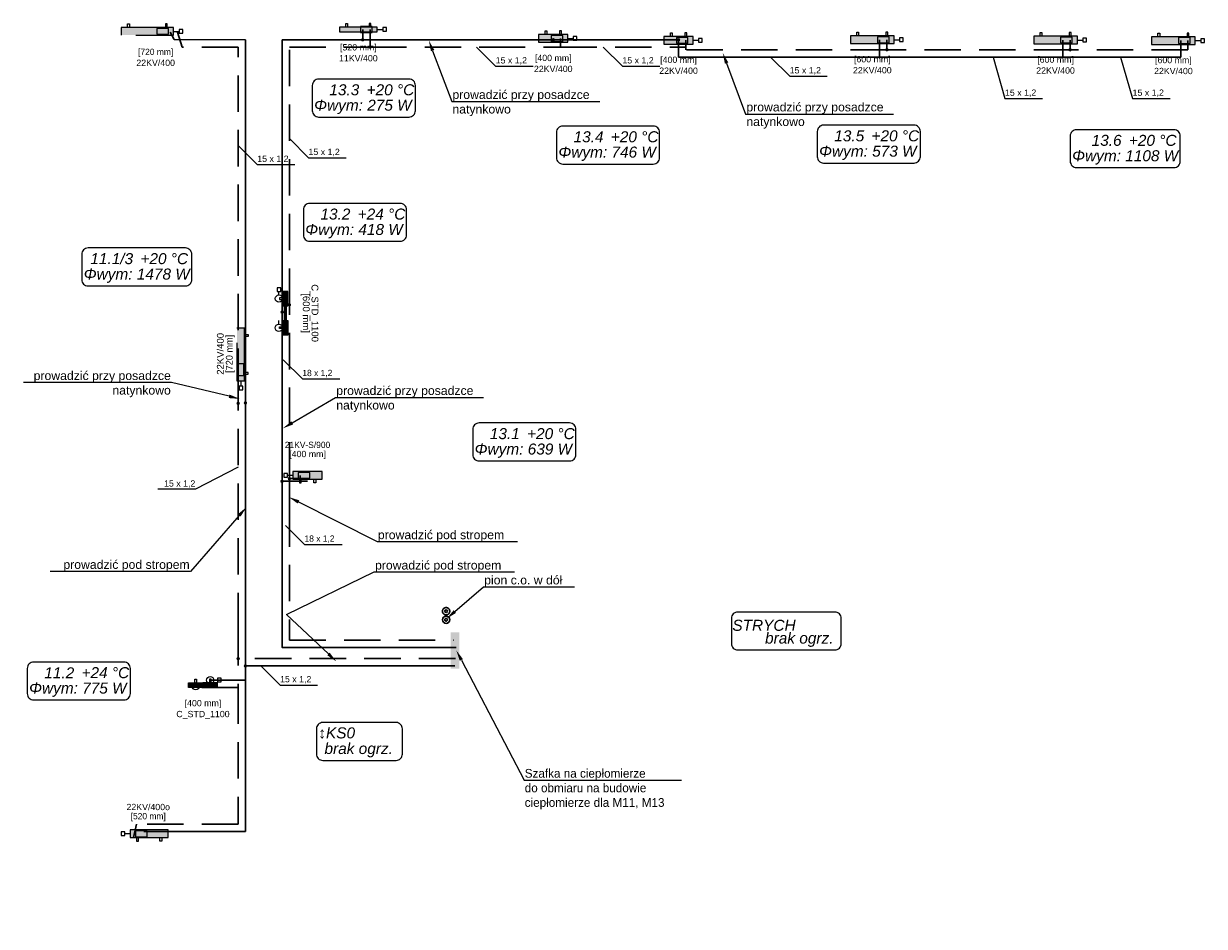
# Model space of a CAD drawing. Header units: millimetres. Extents: x -249726 to -161872, y -110547 to 19223.
# Tile 19 of 19: x -203478 to -187277, y 6831 to 19223. Entities that reach past the tile are written whole.
import ezdxf
from ezdxf import colors
from ezdxf.entities.mleader import LeaderData, LeaderLine
from ezdxf.lldxf.tags import DXFTag
from ezdxf.math import Vec2, Vec3

# ---------------------------------------------------------------- set-up
doc = ezdxf.new("R2010")
doc.units = ezdxf.units.MM
doc.header["$LTSCALE"] = 1000
doc.linetypes.add('DASHED', pattern=[0.75, 0.5, -0.25])
for name, color, linetype in [('I_IZC_urzadzenia', 112, 'Continuous'), ('OWIK_ICO_opisy', 7, 'Continuous'), ('OWIK_ICO_urzadzenia', 92, 'Continuous')]:
    doc.layers.add(name, color=color, linetype=linetype)
doc.layers.add('OWIK_ICO_powrot', color=140, linetype='DASHED', lineweight=30)
doc.layers.add('OWIK_ICO_zasilanie', color=20, linetype='Continuous', lineweight=30)
tags = doc.linetypes.add('SOLID', pattern=[10, 10, 0]).pattern_tags.tags
tags[6:7] = [DXFTag(74, 4), DXFTag(75, 0), DXFTag(340, '0'), DXFTag(46, 0.0), DXFTag(50, 0.0), DXFTag(44, 0.0), DXFTag(45, 0.0)]
tags[4:5] = [DXFTag(74, 4), DXFTag(75, 0), DXFTag(340, '0'), DXFTag(46, 0.0), DXFTag(50, 0.0), DXFTag(44, 0.0), DXFTag(45, 0.0)]

msp = doc.modelspace()

# ---------------------------------------------------------------- hatches: boundary and pattern name
at = {"layer": 'I_IZC_urzadzenia', "ltscale": 14, "transparency": 33554687}
h = msp.add_hatch(color=256, dxfattribs=at)
h.dxf.hatch_style = 1
h.paths.add_polyline_path([(-197620, 10367), (-197500, 10367), (-197500, 10867), (-197620, 10867)])
at = {"layer": 'OWIK_ICO_powrot'}
h = msp.add_hatch(color=256, dxfattribs=at)
edge = h.paths.add_edge_path()
edge.add_arc((-198725, 18901), 24, 0, 360)
h = msp.add_hatch(color=256, dxfattribs=at)
edge = h.paths.add_edge_path()
edge.add_arc((-191633, 18864), 24, 0, 360)
h = msp.add_hatch(color=256, dxfattribs=at)
edge = h.paths.add_edge_path()
edge.add_arc((-189119, 18864), 24, 0, 360)
h = msp.add_hatch(color=256, dxfattribs=at)
edge = h.paths.add_edge_path()
edge.add_arc((-199831, 15363), 24, 0, 360)
h = msp.add_hatch(color=256, dxfattribs=at)
edge = h.paths.add_edge_path()
edge.add_arc((-200534, 14012), 24, 90, 450)
h = msp.add_hatch(color=256, dxfattribs=at)
edge = h.paths.add_edge_path()
edge.add_arc((-199831, 12977), 24, 90, 450)
h = msp.add_hatch(color=256, dxfattribs=at)
edge = h.paths.add_edge_path()
edge.add_arc((-200534, 10506), 24, 90, 450)
at = {"layer": 'OWIK_ICO_urzadzenia', "linetype": 'Continuous', "ltscale": 10}
for points in [[(-198625, 19173), (-199145, 19173), (-199145, 19112), (-198625, 19112)], [(-196011, 19072), (-196411, 19072), (-196411, 18967), (-196011, 18967)], [(-194292, 19047), (-194692, 19047), (-194692, 18942), (-194292, 18942)], [(-191533, 19054), (-192133, 19054), (-192133, 18949), (-191533, 18949)], [(-189019, 19050), (-189619, 19050), (-189619, 18945), (-189019, 18945)], [(-187402, 19043), (-188002, 19043), (-188002, 18938), (-187402, 18938)], [(-199918, 15548), (-199918, 15348), (-199854, 15348), (-199854, 15548)], [(-199902, 15348), (-199902, 15148), (-199870, 15148), (-199870, 15348)], [(-199917, 14948), (-199918, 15148), (-199854, 15148), (-199853, 14948)], [(-199782, 12969), (-199382, 12969), (-199382, 13074), (-199782, 13074)], [(-201217, 10174), (-201017, 10174), (-201017, 10110), (-201217, 10110)], [(-200817, 10174), (-201017, 10174), (-201017, 10110), (-200817, 10110)], [(-202014, 8049), (-201494, 8049), (-201494, 8154), (-202014, 8154)]]:
    msp.add_hatch(color=8, dxfattribs=at).paths.add_polyline_path(points)
at = {"layer": 'OWIK_ICO_zasilanie', "ltscale": 10}
h = msp.add_hatch(color=256, dxfattribs=at)
edge = h.paths.add_edge_path()
edge.add_arc((-198825, 19001), 24, 0, 360)
h = msp.add_hatch(color=256, dxfattribs=at)
edge = h.paths.add_edge_path()
edge.add_arc((-196211, 19001), 24, 0, 360)
h = msp.add_hatch(color=256, dxfattribs=at)
edge = h.paths.add_edge_path()
edge.add_arc((-194492, 19001), 24, 0, 360)
h = msp.add_hatch(color=256, dxfattribs=at)
edge = h.paths.add_edge_path()
edge.add_arc((-199931, 15263), 24, 90, 450)
h = msp.add_hatch(color=256, dxfattribs=at)
edge = h.paths.add_edge_path()
edge.add_arc((-200434, 14016), 24, 90, 450)
h = msp.add_hatch(color=256, dxfattribs=at)
edge = h.paths.add_edge_path()
edge.add_arc((-199932, 12941), 24, 90, 450)
h = msp.add_hatch(color=256, dxfattribs=at)
edge = h.paths.add_edge_path()
edge.add_arc((-200434, 10406), 24, 90, 450)

# ---------------------------------------------------------------- linework, layer by layer
at = {"layer": 'OWIK_ICO_opisy', "linetype": 'Continuous', "ltscale": 10}
for p, q in [((-197263, 18901), (-197001, 18638)), ((-195524, 18901), (-195262, 18638)), ((-197001, 18638), (-196486, 18638)), ((-195262, 18638), (-194747, 18638)), ((-193230, 18764), (-192967, 18501)), ((-190177, 18764), (-190013, 18194)), ((-188427, 18764), (-188262, 18194)), ((-192967, 18501), (-192452, 18501)), ((-190013, 18194), (-189498, 18194)), ((-188262, 18194), (-187747, 18194)), ((-200534, 17550), (-200272, 17287)), ((-199831, 17644), (-199569, 17381)), ((-199569, 17381), (-199054, 17381)), ((-200272, 17287), (-199757, 17287)), ((-199915, 14609), (-199653, 14346)), ((-199653, 14346), (-199138, 14346)), ((-200534, 13136), (-201121, 12831)), ((-201121, 12831), (-201636, 12831)), ((-199886, 12335), (-199623, 12073)), ((-199623, 12073), (-199108, 12073)), ((-200221, 10406), (-199959, 10143)), ((-199959, 10143), (-199444, 10143))]:
    msp.add_line(p, q, dxfattribs=at)
at = {"layer": 'OWIK_ICO_opisy', "linetype": 'SOLID', "ltscale": 10}
for points in [[(-199430, 17941), (-198189, 17941, 0.414214), (-198102, 18028), (-198102, 18374, 0.414214), (-198189, 18461), (-199430, 18461, 0.414214), (-199517, 18374), (-199517, 18028, 0.414214), (-199430, 17941)], [(-192503, 17309), (-191261, 17309, 0.414214), (-191174, 17396), (-191174, 17742, 0.414214), (-191261, 17829), (-192503, 17829, 0.414214), (-192589, 17742), (-192589, 17396, 0.414214), (-192503, 17309)], [(-196080, 17296), (-194838, 17296, 0.414214), (-194751, 17383), (-194751, 17730, 0.414214), (-194838, 17816), (-196080, 17816, 0.414214), (-196166, 17730), (-196166, 17383, 0.414214), (-196080, 17296)], [(-189031, 17247), (-187694, 17247, 0.414214), (-187608, 17334), (-187608, 17680, 0.414214), (-187694, 17767), (-189031, 17767, 0.414214), (-189118, 17680), (-189118, 17334, 0.414214), (-189031, 17247)], [(-199552, 16235), (-198311, 16235, 0.414214), (-198224, 16322), (-198224, 16668, 0.414214), (-198311, 16755), (-199552, 16755, 0.414214), (-199639, 16668), (-199639, 16322, 0.414214), (-199552, 16235)], [(-202594, 15623), (-201257, 15623, 0.414214), (-201170, 15709), (-201170, 16056, 0.414214), (-201257, 16143), (-202594, 16143, 0.414214), (-202680, 16056), (-202680, 15709, 0.414214), (-202594, 15623)], [(-197228, 13221), (-195986, 13221, 0.414214), (-195900, 13307), (-195900, 13654, 0.414214), (-195986, 13741), (-197228, 13741, 0.414214), (-197315, 13654), (-197315, 13307, 0.414214), (-197228, 13221)], [(-193679, 10626), (-192347, 10626, 0.414214), (-192260, 10713), (-192260, 11059, 0.414214), (-192347, 11146), (-193679, 11146, 0.414214), (-193765, 11059), (-193765, 10713, 0.414214), (-193679, 10626)], [(-203341, 9940), (-202100, 9940, 0.414214), (-202013, 10026), (-202013, 10373, 0.414214), (-202100, 10460), (-203341, 10460, 0.414214), (-203428, 10373), (-203428, 10026, 0.414214), (-203341, 9940)], [(-199373, 9109), (-198367, 9109, 0.414214), (-198280, 9196), (-198280, 9542, 0.414214), (-198367, 9629), (-199373, 9629, 0.414214), (-199460, 9542), (-199460, 9196, 0.414214), (-199373, 9109)]]:
    msp.add_lwpolyline(points, format="xyb", dxfattribs=at)
at = {"layer": 'OWIK_ICO_powrot'}
for p, q in [((-198725, 19143), (-198725, 18901)), ((-201366, 19104), (-201301, 18901)), ((-196111, 19019), (-196111, 18901)), ((-194392, 18901), (-194392, 18994)), ((-191633, 18864), (-191633, 19001)), ((-189119, 18997), (-189119, 18864)), ((-187502, 18991), (-187502, 18864)), ((-200534, 18901), (-201301, 18901)), ((-200534, 14263), (-200534, 18901)), ((-199831, 18901), (-198725, 18901)), ((-199831, 15363), (-199831, 18901)), ((-198725, 18901), (-197095, 18901)), ((-197095, 18901), (-196111, 18901)), ((-196111, 18901), (-194392, 18901)), ((-194392, 18864), (-194392, 18901)), ((-191633, 18864), (-194392, 18864)), ((-189119, 18864), (-191633, 18864)), ((-187502, 18864), (-189119, 18864)), ((-199831, 12977), (-199831, 15363)), ((-200534, 10911), (-200534, 14263)), ((-199831, 12543), (-199831, 12977)), ((-199682, 12977), (-199831, 12977)), ((-199682, 13022), (-199682, 12977)), ((-200534, 10911), (-200534, 10111)), ((-197554, 10506), (-200534, 10506)), ((-201117, 10111), (-201117, 10142)), ((-200534, 10111), (-201117, 10111)), ((-200534, 10111), (-200534, 8233)), ((-201968, 8051), (-201928, 8233)), ((-200534, 8233), (-201928, 8233))]:
    msp.add_line(p, q, dxfattribs=at)
msp.add_lwpolyline([(-199831, 12543), (-199831, 10762), (-197573, 10762)], dxfattribs=at)
at = {"layer": 'OWIK_ICO_powrot', "color": 251}
msp.add_circle((-197681, 11157), 50, dxfattribs=at)
at = {"layer": 'OWIK_ICO_powrot'}
msp.add_circle((-197681, 11040), 17.5, dxfattribs=at)
at = {"layer": 'OWIK_ICO_urzadzenia', "linetype": 'Continuous', "ltscale": 10}
for p, q in [((-202139, 19170), (-202139, 19065)), ((-201419, 19170), (-202139, 19170)), ((-202052, 19170), (-202052, 19220)), ((-202052, 19220), (-202027, 19220)), ((-202027, 19220), (-202027, 19170)), ((-201489, 19157), (-201649, 19157)), ((-201649, 19157), (-201649, 19077)), ((-201507, 19220), (-201532, 19220)), ((-201532, 19220), (-201532, 19170)), ((-201507, 19170), (-201507, 19220)), ((-201489, 19077), (-201489, 19157)), ((-201489, 19157), (-201489, 19157)), ((-201419, 19065), (-201419, 19170)), ((-201419, 19170), (-201419, 19170)), ((-201419, 19117), (-201344, 19117)), ((-201294, 19142), (-201344, 19142)), ((-201344, 19142), (-201344, 19092)), ((-201294, 19092), (-201294, 19142)), ((-198625, 19173), (-199145, 19173)), ((-199145, 19173), (-199145, 19112)), ((-199057, 19173), (-199057, 19223)), ((-199057, 19223), (-199032, 19223)), ((-199032, 19223), (-199032, 19173)), ((-198695, 19183), (-198855, 19183)), ((-198855, 19183), (-198855, 19103)), ((-198712, 19223), (-198737, 19223)), ((-198737, 19223), (-198737, 19173)), ((-198712, 19173), (-198712, 19223)), ((-198695, 19103), (-198695, 19183)), ((-198695, 19183), (-198695, 19183)), ((-198625, 19112), (-198625, 19173)), ((-198625, 19173), (-198625, 19173)), ((-198625, 19143), (-198550, 19143)), ((-198500, 19168), (-198550, 19168)), ((-198550, 19168), (-198550, 19118)), ((-198550, 19118), (-198500, 19118)), ((-198500, 19118), (-198500, 19168)), ((-196324, 19072), (-196324, 19122)), ((-196324, 19122), (-196299, 19122)), ((-196299, 19122), (-196299, 19072)), ((-196099, 19122), (-196124, 19122)), ((-196124, 19122), (-196124, 19072)), ((-196099, 19072), (-196099, 19122)), ((-201939, 19065), (-201419, 19065)), ((-201649, 19077), (-201489, 19077)), ((-201344, 19092), (-201294, 19092)), ((-199145, 19112), (-198625, 19112)), ((-198855, 19103), (-198695, 19103)), ((-196011, 19072), (-196411, 19072)), ((-196411, 19072), (-196411, 18967)), ((-196411, 18967), (-196011, 18967)), ((-196081, 19059), (-196241, 19059)), ((-196241, 19059), (-196241, 18979)), ((-196241, 18979), (-196081, 18979)), ((-196081, 18979), (-196081, 19059)), ((-196081, 19059), (-196081, 19059)), ((-196011, 18967), (-196011, 19072)), ((-196011, 19072), (-196011, 19072)), ((-196011, 19019), (-195936, 19019)), ((-195886, 19044), (-195936, 19044)), ((-195936, 19044), (-195936, 18994)), ((-195936, 18994), (-195886, 18994)), ((-195886, 18994), (-195886, 19044)), ((-194292, 19047), (-194692, 19047)), ((-194692, 19047), (-194692, 18942)), ((-194604, 19047), (-194604, 19097)), ((-194604, 19097), (-194579, 19097)), ((-194579, 19097), (-194579, 19047)), ((-194362, 19034), (-194522, 19034)), ((-194522, 19034), (-194522, 18954)), ((-194379, 19097), (-194404, 19097)), ((-194404, 19097), (-194404, 19047)), ((-194379, 19047), (-194379, 19097)), ((-194362, 18954), (-194362, 19034)), ((-194362, 19034), (-194362, 19034)), ((-194292, 18942), (-194292, 19047)), ((-194292, 19047), (-194292, 19047)), ((-194292, 18994), (-194217, 18994)), ((-194167, 19019), (-194217, 19019)), ((-194217, 19019), (-194217, 18969)), ((-194217, 18969), (-194167, 18969)), ((-194167, 18969), (-194167, 19019)), ((-191533, 19054), (-192133, 19054)), ((-192133, 19054), (-192133, 18949)), ((-192046, 19054), (-192046, 19104)), ((-192046, 19104), (-192021, 19104)), ((-192021, 19104), (-192021, 19054)), ((-191603, 19041), (-191763, 19041)), ((-191763, 19041), (-191763, 18961)), ((-191763, 18961), (-191603, 18961)), ((-191621, 19104), (-191646, 19104)), ((-191646, 19104), (-191646, 19054)), ((-191621, 19054), (-191621, 19104)), ((-191603, 18961), (-191603, 19041)), ((-191603, 19041), (-191603, 19041)), ((-191533, 18949), (-191533, 19054)), ((-191533, 19054), (-191533, 19054)), ((-191533, 19001), (-191458, 19001)), ((-191408, 19026), (-191458, 19026)), ((-191458, 19026), (-191458, 18976)), ((-191458, 18976), (-191408, 18976)), ((-191408, 18976), (-191408, 19026)), ((-189019, 19050), (-189619, 19050)), ((-189619, 19050), (-189619, 18945)), ((-189532, 19050), (-189532, 19100)), ((-189532, 19100), (-189507, 19100)), ((-189507, 19100), (-189507, 19050)), ((-189089, 19037), (-189249, 19037)), ((-189249, 19037), (-189249, 18957)), ((-189249, 18957), (-189089, 18957)), ((-189107, 19100), (-189132, 19100)), ((-189132, 19100), (-189132, 19050)), ((-189107, 19050), (-189107, 19100)), ((-189089, 18957), (-189089, 19037)), ((-189089, 19037), (-189089, 19037)), ((-189019, 18945), (-189019, 19050)), ((-189019, 19050), (-189019, 19050)), ((-189019, 18997), (-188944, 18997)), ((-188894, 19022), (-188944, 19022)), ((-188944, 19022), (-188944, 18972)), ((-188944, 18972), (-188894, 18972)), ((-188894, 18972), (-188894, 19022)), ((-187402, 19043), (-188002, 19043)), ((-188002, 19043), (-188002, 18938)), ((-187914, 19043), (-187914, 19093)), ((-187914, 19093), (-187889, 19093)), ((-187889, 19093), (-187889, 19043)), ((-187472, 19031), (-187632, 19031)), ((-187632, 19031), (-187632, 18951)), ((-187489, 19093), (-187514, 19093)), ((-187514, 19093), (-187514, 19043)), ((-187489, 19043), (-187489, 19093)), ((-187472, 18951), (-187472, 19031)), ((-187472, 19031), (-187472, 19031)), ((-187402, 18938), (-187402, 19043)), ((-187402, 19043), (-187402, 19043)), ((-187402, 18991), (-187327, 18991)), ((-187277, 19016), (-187327, 19016)), ((-187327, 19016), (-187327, 18966)), ((-187327, 18966), (-187277, 18966)), ((-187277, 18966), (-187277, 19016)), ((-194692, 18942), (-194292, 18942)), ((-194522, 18954), (-194362, 18954)), ((-192133, 18949), (-191533, 18949)), ((-189619, 18945), (-189019, 18945)), ((-188002, 18938), (-187402, 18938)), ((-187632, 18951), (-187472, 18951)), ((-199918, 15461), (-199968, 15461)), ((-199968, 15461), (-199968, 15436)), ((-199968, 15436), (-199918, 15436)), ((-199918, 15548), (-199918, 15348)), ((-199854, 15548), (-199918, 15548)), ((-199918, 15548), (-199918, 15548)), ((-199854, 15348), (-199854, 15548)), ((-199918, 15348), (-199854, 15348)), ((-199902, 15348), (-199902, 15148)), ((-199870, 15348), (-199902, 15348)), ((-199902, 15348), (-199902, 15348)), ((-199870, 15148), (-199870, 15348)), ((-199917, 14948), (-199918, 15148)), ((-199918, 15148), (-199854, 15148)), ((-199902, 15148), (-199870, 15148)), ((-199854, 15148), (-199853, 14948)), ((-200445, 15041), (-200550, 15041)), ((-200445, 14321), (-200445, 15041)), ((-200445, 14954), (-200395, 14954)), ((-200395, 14929), (-200445, 14929)), ((-200395, 14954), (-200395, 14929)), ((-199967, 15036), (-199967, 15061)), ((-199967, 15061), (-199917, 15061)), ((-199917, 15036), (-199967, 15036)), ((-199853, 14948), (-199917, 14948)), ((-199917, 14948), (-199917, 14948)), ((-200550, 14841), (-200550, 14321)), ((-200457, 14551), (-200537, 14551)), ((-200537, 14551), (-200537, 14391)), ((-200457, 14391), (-200457, 14551)), ((-200395, 14434), (-200445, 14434)), ((-200395, 14409), (-200395, 14434)), ((-200550, 14321), (-200445, 14321)), ((-200537, 14391), (-200457, 14391)), ((-200497, 14321), (-200497, 14246)), ((-200457, 14391), (-200457, 14391)), ((-200445, 14409), (-200395, 14409)), ((-200445, 14321), (-200445, 14321)), ((-200522, 14246), (-200522, 14196)), ((-200472, 14246), (-200522, 14246)), ((-200522, 14196), (-200472, 14196)), ((-200472, 14196), (-200472, 14246)), ((-199857, 13047), (-199907, 13047)), ((-199907, 13047), (-199907, 12997)), ((-199907, 12997), (-199857, 12997)), ((-199857, 12997), (-199857, 13047)), ((-199782, 13022), (-199857, 13022)), ((-199382, 13074), (-199782, 13074)), ((-199782, 13074), (-199782, 12969)), ((-199782, 12969), (-199382, 12969)), ((-199782, 12969), (-199782, 12969)), ((-199552, 13062), (-199712, 13062)), ((-199712, 13062), (-199712, 12982)), ((-199712, 12982), (-199552, 12982)), ((-199712, 12982), (-199712, 12982)), ((-199694, 12969), (-199694, 12919)), ((-199669, 12919), (-199669, 12969)), ((-199552, 12982), (-199552, 13062)), ((-199494, 12919), (-199494, 12969)), ((-199469, 12969), (-199469, 12919)), ((-199382, 12969), (-199382, 13074)), ((-199694, 12919), (-199669, 12919)), ((-199469, 12919), (-199494, 12919)), ((-201129, 10174), (-201129, 10224)), ((-201129, 10224), (-201104, 10224)), ((-201104, 10224), (-201104, 10174)), ((-200904, 10224), (-200929, 10224)), ((-200929, 10224), (-200929, 10174)), ((-200904, 10174), (-200904, 10224)), ((-201217, 10174), (-201017, 10174)), ((-201217, 10110), (-201217, 10174)), ((-201217, 10174), (-201217, 10174)), ((-201017, 10110), (-201217, 10110)), ((-200817, 10174), (-201017, 10174)), ((-201017, 10174), (-201017, 10110)), ((-201017, 10174), (-201017, 10110)), ((-201017, 10158), (-201017, 10158)), ((-201017, 10158), (-201017, 10126)), ((-201017, 10126), (-201017, 10158)), ((-201017, 10158), (-201017, 10158)), ((-201017, 10126), (-201017, 10126)), ((-201017, 10110), (-200817, 10110)), ((-200817, 10110), (-200817, 10174)), ((-200817, 10174), (-200817, 10174)), ((-202089, 8127), (-202139, 8127)), ((-202139, 8127), (-202139, 8077)), ((-202089, 8077), (-202089, 8127)), ((-202014, 8102), (-202089, 8102)), ((-201494, 8154), (-202014, 8154)), ((-202014, 8154), (-202014, 8049)), ((-201784, 8142), (-201944, 8142)), ((-201944, 8142), (-201944, 8062)), ((-201784, 8062), (-201784, 8142)), ((-201494, 8049), (-201494, 8154)), ((-202139, 8077), (-202089, 8077)), ((-202014, 8049), (-201494, 8049)), ((-202014, 8049), (-202014, 8049)), ((-201944, 8062), (-201784, 8062)), ((-201944, 8062), (-201944, 8062)), ((-201927, 8049), (-201927, 7999)), ((-201927, 7999), (-201902, 7999)), ((-201902, 7999), (-201902, 8049)), ((-201607, 7999), (-201607, 8049)), ((-201582, 7999), (-201607, 7999)), ((-201582, 8049), (-201582, 7999))]:
    msp.add_line(p, q, dxfattribs=at)
at = {"layer": 'OWIK_ICO_urzadzenia', "color": 1, "linetype": 'Continuous', "ltscale": 10}
for p, q in [((-199949, 15598), (-199999, 15598)), ((-199999, 15598), (-199999, 15548)), ((-199949, 15548), (-199949, 15598)), ((-199999, 15548), (-199949, 15548)), ((-199974, 15498), (-199974, 15548)), ((-200867, 10211), (-200817, 10211)), ((-200767, 10236), (-200817, 10236)), ((-200817, 10236), (-200817, 10186)), ((-200767, 10186), (-200767, 10236)), ((-200817, 10186), (-200767, 10186))]:
    msp.add_line(p, q, dxfattribs=at)
at = {"layer": 'OWIK_ICO_urzadzenia', "color": 5, "linetype": 'Continuous', "ltscale": 10}
for p, q in [((-199976, 15098), (-199976, 15148)), ((-201167, 10128), (-201217, 10128))]:
    msp.add_line(p, q, dxfattribs=at)
at = {"layer": 'OWIK_ICO_urzadzenia', "color": 1, "linetype": 'Continuous', "ltscale": 10}
for centre in [(-199974, 15448), (-200917, 10211)]:
    msp.add_ellipse(centre, major_axis=(50, 0), ratio=1, dxfattribs=at)
at = {"layer": 'OWIK_ICO_urzadzenia', "color": 5, "linetype": 'Continuous', "ltscale": 10}
for centre in [(-199976, 15048), (-201117, 10128)]:
    msp.add_ellipse(centre, major_axis=(50, 0), ratio=1, dxfattribs=at)
at = {"layer": 'OWIK_ICO_urzadzenia', "color": 8, "linetype": 'Continuous', "ltscale": 10}
for points in [[(-202139, 19170), (-201419, 19065), (-202139, 19065)], [(-201419, 19170), (-201419, 19065), (-202139, 19170)], [(-200445, 14321), (-200550, 14321), (-200445, 15041)], [(-200445, 15041), (-200550, 14321), (-200550, 15041)]]:
    msp.add_solid(points, dxfattribs=at)
at = {"layer": 'OWIK_ICO_zasilanie', "ltscale": 10}
for p, q in [((-198825, 19143), (-198825, 19001)), ((-201466, 19104), (-201411, 19005)), ((-200434, 19001), (-201411, 19005)), ((-200434, 14363), (-200434, 19001)), ((-199931, 19001), (-198825, 19001)), ((-199931, 15263), (-199931, 19001)), ((-198825, 19001), (-197095, 19001)), ((-197095, 19001), (-196211, 19001)), ((-196211, 19019), (-196211, 19001)), ((-196211, 19001), (-194492, 19001)), ((-194492, 19001), (-194492, 18994)), ((-194492, 18764), (-194492, 19001)), ((-191733, 18764), (-191733, 19001)), ((-189219, 18997), (-189219, 18764)), ((-187602, 18991), (-187602, 18764)), ((-191733, 18764), (-194492, 18764)), ((-189219, 18764), (-191733, 18764)), ((-187602, 18764), (-189219, 18764)), ((-199931, 12877), (-199931, 15263)), ((-200434, 10811), (-200434, 14363)), ((-199583, 12941), (-199932, 12941)), ((-199931, 12543), (-199931, 12877)), ((-200434, 10811), (-200434, 10211)), ((-197560, 10406), (-200434, 10406)), ((-200434, 10211), (-200917, 10211)), ((-200917, 10211), (-200917, 10142)), ((-200434, 10211), (-200434, 8133)), ((-200434, 8133), (-201828, 8133))]:
    msp.add_line(p, q, dxfattribs=at)
at = {"layer": 'OWIK_ICO_zasilanie'}
msp.add_lwpolyline([(-199931, 12543), (-199931, 10660), (-197541, 10660)], dxfattribs=at)
at = {"layer": 'OWIK_ICO_zasilanie', "color": 251}
msp.add_circle((-197681, 11040), 50, dxfattribs=at)
at = {"layer": 'OWIK_ICO_zasilanie'}
msp.add_circle((-197681, 11157), 17.5, dxfattribs=at)

# ---------------------------------------------------------------- texts
at = {"layer": 'OWIK_ICO_opisy', "linetype": 'SOLID', "ltscale": 10}
for s, insert, char_height, attachment_point in [('{[720 mm]}', (-201666, 18879), 86.4, 2), ('\\fArial|b0|i0;11KV/400', (-198885, 18791), 86.4, 2), ('\\fArial|b0|i0;[520 mm]', (-198885, 18941), 86.4, 2), ('\\fArial|b0|i0;[400 mm]', (-196211, 18795), 86.4, 2), ('\\fArial|b0|i0;22KV/400', (-201666, 18729), 86.4, 2), ('\\fArial|b0|i0;22KV/400', (-196211, 18645), 86.4, 2), ('\\fArial|b0|i0;[400 mm]', (-194492, 18770), 86.4, 2), ('\\fArial|b0|i0;22KV/400', (-191833, 18627), 86.4, 2), ('\\fArial|b0|i0;[600 mm]', (-191833, 18777), 86.4, 2), ('\\fArial|b0|i0;[600 mm]', (-189319, 18773), 86.4, 2), ('\\fArial|b0|i0;[600 mm]', (-187702, 18766), 86.4, 2), ('\\fArial|b0|i0;22KV/400', (-194492, 18620), 86.4, 2), ('\\fArial|b0|i0;22KV/400', (-189319, 18623), 86.4, 2), ('\\fArial|b0|i0;22KV/400', (-187702, 18616), 86.4, 2), ('\\fArial|b0|i1;13.3', (-198872, 18237), 151.2, 9), ('\\fArial|b0|i1;+20 °C', (-198772, 18237), 151.2, 7), ('\\fArial|b0|i1;Φwym: 275 W', (-198822, 18179), 151.2, 2), ('\\fArial|b0|i1;13.4', (-195521, 17592), 151.2, 9), ('\\fArial|b0|i1;+20 °C', (-195421, 17592), 151.2, 7), ('\\fArial|b0|i1;13.5', (-191944, 17605), 151.2, 9), ('\\fArial|b0|i1;+20 °C', (-191844, 17605), 151.2, 7), ('\\fArial|b0|i1;13.6', (-188413, 17543), 151.2, 9), ('\\fArial|b0|i1;+20 °C', (-188313, 17543), 151.2, 7), ('\\fArial|b0|i1;Φwym: 746 W', (-195471, 17535), 151.2, 2), ('\\fArial|b0|i1;Φwym: 573 W', (-191894, 17548), 151.2, 2), ('\\fArial|b0|i1;Φwym: 1108 W', (-188363, 17485), 151.2, 2), ('\\fArial|b0|i1;+24 °C', (-198894, 16531), 151.2, 7), ('\\fArial|b0|i1;13.2', (-198994, 16531), 151.2, 9), ('\\fArial|b0|i1;Φwym: 418 W', (-198944, 16473), 151.2, 2), ('\\fArial|b0|i1;11.1/3', (-201975, 15919), 151.2, 9), ('\\fArial|b0|i1;+20 °C', (-201875, 15919), 151.2, 7), ('\\fArial|b0|i1;Φwym: 1478 W', (-201925, 15861), 151.2, 2), ('\\fArial|b0|i1;13.1', (-196670, 13517), 151.2, 9), ('\\fArial|b0|i1;+20 °C', (-196570, 13517), 151.2, 7), ('{21KV-S/900}', (-199582, 13396), 86.4, 8), ('\\fArial|b0|i1;Φwym: 639 W', (-196620, 13459), 151.2, 2), ('\\fArial|b0|i0;[400 mm]', (-199582, 13246), 86.4, 8), ('\\fArial|b0|i1;STRYCH', (-192885, 10886), 151.2, 9), ('{\\fArial|b0|i1|c1|p0;brak ogrz.}', (-192835, 10864), 151.2, 2), ('\\fArial|b0|i1;11.2', (-202783, 10236), 151.2, 9), ('\\fArial|b0|i1;+24 °C', (-202683, 10236), 151.2, 7), ('\\fArial|b0|i1;Φwym: 775 W', (-202733, 10178), 151.2, 2), ('\\fArial|b0|i0;[400 mm]', (-201017, 9939), 86.4, 2), ('\\fArial|b0|i0;C_STD_1100', (-201017, 9789), 86.4, 2), ('\\fArial|b0|i1;↕KS0', (-198930, 9405), 151.2, 9), ('{\\fArial|b0|i1|c1|p0;brak ogrz.}', (-198880, 9348), 151.2, 2), ('\\fArial|b0|i0;22KV/400o', (-201768, 8425), 86.4, 8), ('{[520 mm]}', (-201768, 8275), 86.4, 8)]:
    msp.add_mtext(s, dxfattribs=dict(at, insert=insert, char_height=char_height, attachment_point=attachment_point))
at = {"layer": 'OWIK_ICO_opisy', "linetype": 'Continuous', "ltscale": 10, "char_height": 86.4}
for s, insert, attachment_point in [('\\fArial|b0|i0;15 x 1,2', (-197001, 18660), 7), ('\\fArial|b0|i0;15 x 1,2', (-195262, 18660), 7), ('\\fArial|b0|i0;15 x 1,2', (-192967, 18523), 7), ('\\fArial|b0|i0;15 x 1,2', (-190013, 18216), 7), ('\\fArial|b0|i0;15 x 1,2', (-188262, 18216), 7), ('\\fArial|b0|i0;15 x 1,2', (-200272, 17309), 7), ('\\fArial|b0|i0;15 x 1,2', (-199569, 17403), 7), ('{18 x 1,2}', (-199653, 14368), 7), ('\\fArial|b0|i0;15 x 1,2', (-201121, 12852), 9), ('{18 x 1,2}', (-199623, 12095), 7), ('\\fArial|b0|i0;15 x 1,2', (-199959, 10165), 7)]:
    msp.add_mtext(s, dxfattribs=dict(at, insert=insert, attachment_point=attachment_point))
at = {"layer": 'OWIK_ICO_opisy', "linetype": 'SOLID', "ltscale": 10, "char_height": 93.6, "attachment_point": 8}
for s, insert, rotation in [('\\fArial|b0|i0;C_STD_1100', (-199554, 15249), 270.1), ('\\fArial|b0|i0;[600 mm]', (-199675, 15249), 270.1), ('\\fArial|b0|i0;22KV/400', (-200731, 14690), 90), ('{[720 mm]}', (-200581, 14690), 90)]:
    msp.add_mtext(s, dxfattribs=dict(at, insert=insert, rotation=rotation))

# ---------------------------------------------------------------- leaders
at = {"layer": 'OWIK_ICO_opisy', "ltscale": 100}
ml = msp.add_multileader_mtext('Standard', dxfattribs=at)
ml.set_content('{\\fArial|b0|i0|c0|p34;prowadzić przy posadzce\\Pnatynkowo}', color=256)
ml.set_leader_properties()
ml.build(insert=Vec2(0, 0))
ml.multileader.update_dxf_attribs({"text_left_attachment_type": 6, "text_right_attachment_type": 6, "text_top_attachment_type": 0, "text_bottom_attachment_type": 0, "arrow_head_size": 150})
ctx = ml.context
ctx.base_point, ctx.char_height, ctx.arrow_head_size, ctx.plane_origin = Vec3(-197596, 18154), 120, 150, Vec3(-195602, 16996)
ctx.left_attachment, ctx.right_attachment = 6, 6
notes = []
notes.append((ctx, [(0, (1, 1, 0), (-197604, 18154), (1, 0), 8, [(0, [(-197918, 18992)], 256, [])])]))
ctx.mtext.insert, ctx.mtext.flow_direction = Vec3(-197594, 18309), 5
ml = msp.add_multileader_mtext('Standard', dxfattribs=at)
ml.set_content('{\\fArial|b0|i0|c0|p34;prowadzić przy posadzce\\Pnatynkowo}', color=256)
ml.set_leader_properties()
ml.build(insert=Vec2(0, 0))
ml.multileader.update_dxf_attribs({"text_left_attachment_type": 6, "text_right_attachment_type": 6, "text_top_attachment_type": 0, "text_bottom_attachment_type": 0, "arrow_head_size": 150})
ctx = ml.context
ctx.base_point, ctx.char_height, ctx.arrow_head_size, ctx.plane_origin = Vec3(-193563, 17982), 120, 150, Vec3(-191569, 16825)
ctx.left_attachment, ctx.right_attachment = 6, 6
notes.append((ctx, [(0, (1, 1, 0), (-193571, 17982), (1, 0), 8, [(0, [(-193885, 18821)], 256, [])])]))
ctx.mtext.insert, ctx.mtext.flow_direction = Vec3(-193561, 18138), 5
ml = msp.add_multileader_mtext('Standard', dxfattribs=at)
ml.set_content('{\\fArial|b0|i0|c0|p34;prowadzić przy posadzce\\Pnatynkowo}', color=256)
ml.set_leader_properties()
ml.build(insert=Vec2(0, 0))
ml.multileader.update_dxf_attribs({"text_left_attachment_type": 6, "text_right_attachment_type": 6, "text_top_attachment_type": 0, "text_bottom_attachment_type": 0, "arrow_head_size": 150})
ctx = ml.context
ctx.base_point, ctx.char_height, ctx.arrow_head_size, ctx.plane_origin = Vec3(-203324, 14296), 120, 150, Vec3(-201651, 13012)
ctx.left_attachment, ctx.right_attachment, ctx.text_align_type = 6, 6, 2
notes.append((ctx, [(0, (1, 1, 0), (-201448, 14296), (-1, 0), 8, [(0, [(-200512, 14072)], 256, [])])]))
ctx.mtext.insert, ctx.mtext.alignment, ctx.mtext.flow_direction = Vec3(-201458, 14451), 3, 5
ml = msp.add_multileader_mtext('Standard', dxfattribs=at)
ml.set_content('{\\fArial|b0|i0|c0|p34;prowadzić przy posadzce\\Pnatynkowo}', color=256)
ml.set_leader_properties()
ml.build(insert=Vec2(0, 0))
ml.multileader.update_dxf_attribs({"text_left_attachment_type": 6, "text_right_attachment_type": 6, "text_top_attachment_type": 0, "text_bottom_attachment_type": 0, "arrow_head_size": 150})
ctx = ml.context
ctx.base_point, ctx.char_height, ctx.arrow_head_size, ctx.plane_origin = Vec3(-199190, 14091), 120, 150, Vec3(-197517, 12808)
ctx.left_attachment, ctx.right_attachment = 6, 6
notes.append((ctx, [(0, (1, 1, 0), (-199198, 14091), (1, 0), 8, [(0, [(-199921, 13667)], 256, [])])]))
ctx.mtext.insert, ctx.mtext.flow_direction = Vec3(-199188, 14246), 5
ml = msp.add_multileader_mtext('Standard', dxfattribs=at)
ml.set_content('{\\fArial|b0|i0|c0|p34;prowadzić pod stropem}', color=256)
ml.set_leader_properties()
ml.build(insert=Vec2(0, 0))
ml.multileader.update_dxf_attribs({"text_left_attachment_type": 6, "text_right_attachment_type": 6, "text_top_attachment_type": 0, "text_bottom_attachment_type": 0, "arrow_head_size": 150})
ctx = ml.context
ctx.base_point, ctx.char_height, ctx.arrow_head_size, ctx.plane_origin = Vec3(-198619, 12113), 120, 150, Vec3(-190845, 6619)
ctx.left_attachment, ctx.right_attachment = 6, 6
notes.append((ctx, [(0, (1, 1, 0), (-198627, 12113), (1, 0), 8, [(0, [(-199839, 12724)], 256, [])])]))
ctx.mtext.insert, ctx.mtext.flow_direction = Vec3(-198617, 12266), 5
ml = msp.add_multileader_mtext('Standard', dxfattribs=at)
ml.set_content('{\\fArial|b0|i0|c0|p34;prowadzić pod stropem}', color=256)
ml.set_leader_properties()
ml.build(insert=Vec2(0, 0))
ml.multileader.update_dxf_attribs({"text_left_attachment_type": 6, "text_right_attachment_type": 6, "text_top_attachment_type": 0, "text_bottom_attachment_type": 0, "arrow_head_size": 150})
ctx = ml.context
ctx.base_point, ctx.char_height, ctx.arrow_head_size, ctx.plane_origin = Vec3(-202912, 11704), 120, 150, Vec3(-195137, 6211)
ctx.left_attachment, ctx.right_attachment, ctx.text_align_type = 6, 6, 2
notes.append((ctx, [(0, (1, 1, 0), (-201189, 11704), (-1, 0), 8, [(0, [(-200420, 12586)], 256, [])])]))
ctx.mtext.insert, ctx.mtext.alignment, ctx.mtext.flow_direction = Vec3(-201199, 11858), 3, 5
ml = msp.add_multileader_mtext('Standard', dxfattribs=at)
ml.set_content('{\\fArial|b0|i0|c0|p34;prowadzić pod stropem}', color=256)
ml.set_leader_properties()
ml.build(insert=Vec2(0, 0))
ml.multileader.update_dxf_attribs({"text_left_attachment_type": 6, "text_right_attachment_type": 6, "text_top_attachment_type": 0, "text_bottom_attachment_type": 0, "arrow_head_size": 150})
ctx = ml.context
ctx.base_point, ctx.char_height, ctx.arrow_head_size, ctx.plane_origin = Vec3(-198658, 11696), 120, 150, Vec3(-190790, 6300)
ctx.left_attachment, ctx.right_attachment = 6, 6
notes.append((ctx, [(0, (1, 1, 0), (-198666, 11696), (1, 0), 8, [(1, [(-199187, 10468), (-199872, 11112)], 256, [])])]))
ctx.mtext.insert, ctx.mtext.flow_direction = Vec3(-198656, 11849), 5
ml = msp.add_multileader_mtext('Standard', dxfattribs=at)
ml.set_content('{\\fArial|b0|i0|c0|p34;pion c.o. w dół}', color=256)
ml.set_leader_properties()
ml.build(insert=Vec2(0, 0))
ml.multileader.update_dxf_attribs({"text_left_attachment_type": 6, "text_right_attachment_type": 6, "text_top_attachment_type": 0, "text_bottom_attachment_type": 0, "arrow_head_size": 150})
ctx = ml.context
ctx.base_point, ctx.char_height, ctx.arrow_head_size, ctx.plane_origin = Vec3(-197160, 11492), 120, 150, Vec3(-193211, 6167)
ctx.left_attachment, ctx.right_attachment = 6, 6
notes.append((ctx, [(0, (1, 1, 0), (-197168, 11492), (1, 0), 8, [(0, [(-197675, 11054)], 256, [])])]))
ctx.mtext.insert, ctx.mtext.flow_direction = Vec3(-197158, 11645), 5
ml = msp.add_multileader_mtext('Standard', dxfattribs=at)
ml.set_content('Szafka na ciepłomierze\\Pdo obmiaru na budowie\\Pciepłomierze dla M11, M13', color=256)
ml.set_leader_properties()
ml.build(insert=Vec2(0, 0))
ml.multileader.update_dxf_attribs({"text_left_attachment_type": 6, "text_right_attachment_type": 6, "text_top_attachment_type": 0, "text_bottom_attachment_type": 0, "arrow_head_size": 150})
ctx = ml.context
ctx.base_point, ctx.char_height, ctx.arrow_head_size, ctx.plane_origin = Vec3(-196604, 8839), 120, 150, Vec3(-192996, 4772, 50)
ctx.left_attachment, ctx.right_attachment = 6, 6
notes.append((ctx, [(0, (1, 1, 0), (-196612, 8839), (1, 0), 8, [(0, [(-197541, 10620)], 256, [])])]))
ctx.mtext.insert, ctx.mtext.flow_direction = Vec3(-196602, 8992), 5
for ctx, leaders in notes:
    for number, flags, end, landing, length, lines in leaders:
        leader = LeaderData()
        leader.index, (leader.has_last_leader_line, leader.has_dogleg_vector, leader.attachment_direction) = number, flags
        leader.last_leader_point, leader.dogleg_vector, leader.dogleg_length = Vec3(end), Vec3(landing), length
        for number, points, colour, breaks in lines:
            line = LeaderLine()
            line.index, line.vertices, line.color, line.breaks = number, Vec3.list(points), colors.encode_raw_color(colour), breaks
            leader.lines.append(line)
        ctx.leaders.append(leader)

doc.saveas('drawing.dxf')
